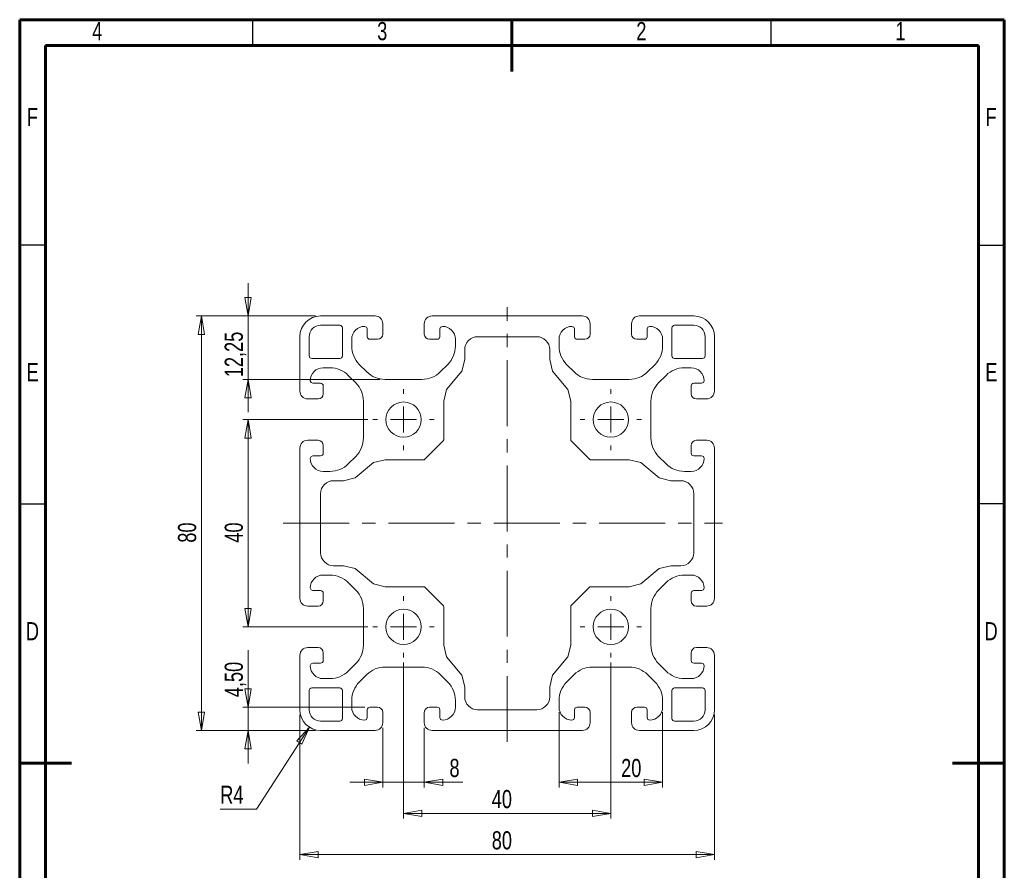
# Model space of a CAD drawing. Header units: millimetres. Extents: x 15 to 206, y 2 to 292.
# Tile 2 of 2: x 15 to 205, y 128 to 292. Entities that reach past the tile are written whole.
import ezdxf

# ---------------------------------------------------------------- set-up
doc = ezdxf.new("R2010")
doc.units = ezdxf.units.MM
doc.linetypes.add('CENTERX2', pattern=[20.32, 12.7, -2.54, 2.54, -2.54])
doc.styles.add('SLDTEXTSTYLE0', font='TXT', dxfattribs={"width": 0.75})
doc.dimstyles.new('SLDDIMSTYLE0', dxfattribs={"dimtxt": 3.5, "dimasz": 3.556, "dimexe": 0, "dimexo": 0.0625, "dimgap": 0.875, "dimtad": 1, "dimrnd": 1e-09, "dimzin": 12, "dimdsep": 46, "dimtxsty": 'SLDTEXTSTYLE0', "dimblk1": 'CLOSED', "dimblk2": 'CLOSED', "dimsah": 1, "dimcen": 0.09, "dimadec": 0, "dimazin": 3, "dimtfac": 1, "dimtmove": 0, "dimatfit": 0, "dimldrblk": 'CLOSED', "dimfxl": 1, "dimfrac": 2, "dimtolj": 1, "dimtzin": 12, "dimarcsym": 0})
doc.dimstyles.new('SLDDIMSTYLE1', dxfattribs={"dimtxt": 3.5, "dimasz": 3.556, "dimexe": 0, "dimexo": 0.0625, "dimgap": 0.875, "dimtad": 1, "dimrnd": 1e-09, "dimzin": 12, "dimdsep": 46, "dimtxsty": 'SLDTEXTSTYLE0', "dimblk1": 'CLOSED', "dimblk2": 'CLOSED', "dimsah": 1, "dimcen": 0.09, "dimadec": 0, "dimazin": 3, "dimtfac": 1, "dimtofl": 0, "dimtmove": 0, "dimatfit": 3, "dimldrblk": 'CLOSED', "dimfxl": 1, "dimfrac": 2, "dimtolj": 1, "dimtzin": 12, "dimarcsym": 0})
doc.dimstyles.new('SLDDIMSTYLE3', dxfattribs={"dimtxt": 3.5, "dimasz": 3.556, "dimexe": 0, "dimexo": 0.0625, "dimgap": 0.875, "dimtad": 0, "dimtih": 1, "dimtoh": 1, "dimrnd": 1e-09, "dimzin": 12, "dimdsep": 46, "dimtxsty": 'SLDTEXTSTYLE0', "dimblk1": 'CLOSED', "dimblk2": 'CLOSED', "dimsah": 1, "dimcen": 0, "dimadec": 0, "dimazin": 3, "dimtfac": 1, "dimtofl": 0, "dimtmove": 0, "dimatfit": 3, "dimldrblk": 'CLOSED', "dimfxl": 1, "dimfrac": 2, "dimtolj": 1, "dimtzin": 12, "dimarcsym": 0})

# ---------------------------------------------------------------- blocks, each defined once
blk = doc.blocks.new('_CLOSED')
at = {"color": 0, "linetype": 'ByBlock', "lineweight": -2}
for p, q in [((-1, 0.166667), (0, 0)), ((-1, 0.166667), (-1, -0.166667)), ((0, 0), (-1, -0.166667)), ((0, 0), (-1, 0))]:
    blk.add_line(p, q, dxfattribs=at)
blk = doc.blocks.new('_D')
at = {"color": 7, "linetype": 'Continuous', "lineweight": 0}
for p, q in [((85.07, 155.32), (85.07, 143.82)), ((93.07, 155.32), (93.07, 143.82)), ((85.07, 144.82), (78.72, 144.82)), ((85.07, 144.82), (93.07, 144.82)), ((93.07, 144.82), (100.51, 144.82))]:
    blk.add_line(p, q, dxfattribs=at)
at = {"color": 7, "linetype": 'Continuous', "lineweight": 0, "xscale": 3.556, "yscale": 3.556}
for p, rotation in [((85.07, 144.82, -500), 360), ((93.07, 144.82, -500), 180)]:
    blk.add_blockref('_CLOSED', p, dxfattribs=dict(at, rotation=rotation))
at = {"color": 7, "linetype": 'Continuous', "lineweight": 0, "insert": (97.93, 149.33), "char_height": 3.5, "attachment_point": 1, "style": 'SLDTEXTSTYLE0'}
blk.add_mtext('8', dxfattribs=at)
blk = doc.blocks.new('_D_1')
at = {"color": 7, "linetype": 'Continuous', "lineweight": 0}
for p, q in [((119.07, 158.32), (119.07, 143.82)), ((139.07, 158.32), (139.07, 143.82)), ((119.07, 144.82), (139.07, 144.82))]:
    blk.add_line(p, q, dxfattribs=at)
at = {"color": 7, "linetype": 'Continuous', "lineweight": 0, "xscale": 3.556, "yscale": 3.556, "rotation": 180}
blk.add_blockref('_CLOSED', (119.07, 144.82, -500), dxfattribs=at)
at = {"color": 7, "linetype": 'Continuous', "lineweight": 0, "xscale": 3.556, "yscale": 3.556}
blk.add_blockref('_CLOSED', (139.07, 144.82, -500), dxfattribs=at)
at = {"color": 7, "linetype": 'Continuous', "lineweight": 0, "insert": (131.06, 149.33), "char_height": 3.5, "attachment_point": 1, "style": 'SLDTEXTSTYLE0'}
blk.add_mtext('20', dxfattribs=at)
blk = doc.blocks.new('_D_2')
at = {"color": 7, "linetype": 'Continuous', "lineweight": 0}
for p, q in [((89.07, 167.92), (89.07, 137.82)), ((129.07, 167.92), (129.07, 137.82)), ((129.07, 138.82), (89.07, 138.82))]:
    blk.add_line(p, q, dxfattribs=at)
at = {"color": 7, "linetype": 'Continuous', "lineweight": 0, "xscale": 3.556, "yscale": 3.556, "rotation": 180}
blk.add_blockref('_CLOSED', (89.07, 138.82, -500), dxfattribs=at)
at = {"color": 7, "linetype": 'Continuous', "lineweight": 0, "xscale": 3.556, "yscale": 3.556}
blk.add_blockref('_CLOSED', (129.07, 138.82, -500), dxfattribs=at)
at = {"color": 7, "linetype": 'Continuous', "lineweight": 0, "insert": (106.09, 143.33), "char_height": 3.5, "attachment_point": 1, "style": 'SLDTEXTSTYLE0'}
blk.add_mtext('40', dxfattribs=at)
blk = doc.blocks.new('_D_3')
at = {"color": 7, "linetype": 'Continuous', "lineweight": 0}
for p, q in [((82.17, 214.82), (58.07, 214.82)), ((59.07, 214.82), (59.07, 174.82)), ((82.17, 174.82), (58.07, 174.82))]:
    blk.add_line(p, q, dxfattribs=at)
at = {"color": 7, "linetype": 'Continuous', "lineweight": 0, "xscale": 3.556, "yscale": 3.556}
for p, rotation in [((59.07, 214.82, -500), 90), ((59.07, 174.82, -500), 270)]:
    blk.add_blockref('_CLOSED', p, dxfattribs=dict(at, rotation=rotation))
at = {"color": 7, "linetype": 'Continuous', "lineweight": 0, "insert": (54.56, 191.06), "char_height": 3.5, "attachment_point": 1, "rotation": 90, "style": 'SLDTEXTSTYLE0'}
blk.add_mtext('40', dxfattribs=at)
blk = doc.blocks.new('_D_4')
at = {"color": 7, "linetype": 'Continuous', "lineweight": 0}
for p, q in [((59.07, 234.82), (59.07, 241.17)), ((72.07, 234.82), (58.07, 234.82)), ((59.07, 234.82), (59.07, 222.57)), ((84.51, 222.57), (58.07, 222.57)), ((59.07, 222.57), (59.07, 216.22))]:
    blk.add_line(p, q, dxfattribs=at)
at = {"color": 7, "linetype": 'Continuous', "lineweight": 0, "xscale": 3.556, "yscale": 3.556}
for p, rotation in [((59.07, 234.82, -500), 270), ((59.07, 222.57, -500), 90)]:
    blk.add_blockref('_CLOSED', p, dxfattribs=dict(at, rotation=rotation))
at = {"color": 7, "linetype": 'Continuous', "lineweight": 0, "insert": (54.56, 223), "char_height": 3.5, "attachment_point": 1, "rotation": 90, "style": 'SLDTEXTSTYLE0'}
blk.add_mtext('12,25', dxfattribs=at)
blk = doc.blocks.new('_D_5')
at = {"color": 7, "linetype": 'Continuous', "lineweight": 0}
for p, q in [((59.07, 159.32), (59.07, 170.29)), ((81.57, 159.32), (58.07, 159.32)), ((59.07, 154.82), (59.07, 159.32)), ((72.07, 154.82), (58.07, 154.82)), ((59.07, 154.82), (59.07, 148.47))]:
    blk.add_line(p, q, dxfattribs=at)
at = {"color": 7, "linetype": 'Continuous', "lineweight": 0, "xscale": 3.556, "yscale": 3.556}
for p, rotation in [((59.07, 159.32, -500), 270), ((59.07, 154.82, -500), 90)]:
    blk.add_blockref('_CLOSED', p, dxfattribs=dict(at, rotation=rotation))
at = {"color": 7, "linetype": 'Continuous', "lineweight": 0, "insert": (54.56, 161.24), "char_height": 3.5, "attachment_point": 1, "rotation": 90, "style": 'SLDTEXTSTYLE0'}
blk.add_mtext('4,50', dxfattribs=at)
blk = doc.blocks.new('_D_6')
at = {"color": 7, "linetype": 'Continuous', "lineweight": 0}
for p, q in [((72.07, 234.82), (49.06, 234.82)), ((50.06, 234.82), (50.06, 154.82)), ((72.07, 154.82), (49.06, 154.82))]:
    blk.add_line(p, q, dxfattribs=at)
at = {"color": 7, "linetype": 'Continuous', "lineweight": 0, "xscale": 3.556, "yscale": 3.556}
for p, rotation in [((50.06, 234.82, -500), 90), ((50.06, 154.82, -500), 270)]:
    blk.add_blockref('_CLOSED', p, dxfattribs=dict(at, rotation=rotation))
at = {"color": 7, "linetype": 'Continuous', "lineweight": 0, "insert": (45.55, 191.06), "char_height": 3.5, "attachment_point": 1, "rotation": 90, "style": 'SLDTEXTSTYLE0'}
blk.add_mtext('80', dxfattribs=at)
blk = doc.blocks.new('_D_7')
at = {"color": 7, "linetype": 'Continuous', "lineweight": 0}
for p, q in [((69.07, 157.82), (69.07, 129.86)), ((149.07, 157.82), (149.07, 129.86)), ((69.07, 130.86), (149.07, 130.86))]:
    blk.add_line(p, q, dxfattribs=at)
at = {"color": 7, "linetype": 'Continuous', "lineweight": 0, "xscale": 3.556, "yscale": 3.556}
for p, rotation in [((69.07, 130.86, -500), 180), ((149.07, 130.86, -500), 360)]:
    blk.add_blockref('_CLOSED', p, dxfattribs=dict(at, rotation=rotation))
at = {"color": 7, "linetype": 'Continuous', "lineweight": 0, "insert": (106.09, 135.37), "char_height": 3.5, "attachment_point": 1, "style": 'SLDTEXTSTYLE0'}
blk.add_mtext('80', dxfattribs=at)
blk = doc.blocks.new('_D_9')
at = {"color": 7, "linetype": 'Continuous', "lineweight": 0}
for p, q in [((70.9, 155.46), (60.71, 139.65)), ((60.71, 139.65), (53.7, 139.65))]:
    blk.add_line(p, q, dxfattribs=at)
at = {"color": 7, "linetype": 'Continuous', "lineweight": 0, "xscale": 3.556, "yscale": 3.556, "rotation": 57.1859969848}
blk.add_blockref('_CLOSED', (70.9, 155.46, -500), dxfattribs=at)
at = {"color": 7, "linetype": 'Continuous', "lineweight": 0, "insert": (53.7, 144.16), "char_height": 3.5, "attachment_point": 1, "style": 'SLDTEXTSTYLE0'}
blk.add_mtext('R4', dxfattribs=at)
blk = doc.blocks.new('SW_CENTERMARKSYMBOL_0')
at = {"color": 0, "linetype": 'Continuous', "lineweight": 0}
for p, q in [((0, 5), (0, 5.9)), ((0, 0), (0, 2.5)), ((-5, 0), (-5.9, 0)), ((0, 0), (-2.5, 0)), ((0, 0), (0, -2.5)), ((0, 0), (2.5, 0)), ((5, 0), (5.9, 0)), ((0, -5), (0, -5.9))]:
    blk.add_line(p, q, dxfattribs=at)
blk = doc.blocks.new('SW_CENTERMARKSYMBOL_1')
at = {"color": 0, "linetype": 'Continuous', "lineweight": 0}
for p, q in [((0, 5), (0, 5.9)), ((0, 0), (0, 2.5)), ((-5, 0), (-5.9, 0)), ((0, 0), (-2.5, 0)), ((0, 0), (0, -2.5)), ((0, 0), (2.5, 0)), ((5, 0), (5.9, 0)), ((0, -5), (0, -5.9))]:
    blk.add_line(p, q, dxfattribs=at)
blk = doc.blocks.new('SW_CENTERMARKSYMBOL_2')
at = {"color": 0, "linetype": 'Continuous', "lineweight": 0}
for p, q in [((0, 5), (0, 5.9)), ((0, 0), (0, 2.5)), ((-5, 0), (-5.9, 0)), ((0, 0), (-2.5, 0)), ((0, 0), (0, -2.5)), ((0, 0), (2.5, 0)), ((5, 0), (5.9, 0)), ((0, -5), (0, -5.9))]:
    blk.add_line(p, q, dxfattribs=at)
blk = doc.blocks.new('SW_CENTERMARKSYMBOL_3')
at = {"color": 0, "linetype": 'Continuous', "lineweight": 0}
for p, q in [((0, 5), (0, 5.9)), ((0, 0), (0, 2.5)), ((-5, 0), (-5.9, 0)), ((0, 0), (-2.5, 0)), ((0, 0), (0, -2.5)), ((0, 0), (2.5, 0)), ((5, 0), (5.9, 0)), ((0, -5), (0, -5.9))]:
    blk.add_line(p, q, dxfattribs=at)

msp = doc.modelspace()

# ---------------------------------------------------------------- linework, layer by layer
at = {"color": 7, "linetype": 'Continuous', "lineweight": 60}
for p, q in [((205, 292), (15, 292)), ((15, 292), (15, 5)), ((110, 282), (110, 292)), ((205, 5), (205, 292)), ((20, 287), (200, 287)), ((20, 10), (20, 287)), ((200, 287), (200, 10)), ((15, 148.5), (25, 148.5)), ((195, 148.5), (205, 148.5))]:
    msp.add_line(p, q, dxfattribs=at)
at = {"color": 7, "linetype": 'Continuous', "lineweight": 30}
for p, q in [((60, 287), (60, 292)), ((160, 287), (160, 292)), ((20, 248.5), (15, 248.5)), ((200, 248.5), (205, 248.5)), ((20, 198.5), (15, 198.5)), ((200, 198.651), (205, 198.651))]:
    msp.add_line(p, q, dxfattribs=at)
at = {"color": 7, "linetype": 'CENTERX2', "lineweight": 0}
for p, q in [((109.072, 152.611), (109.072, 236.508)), ((65.872, 194.817), (150.641, 194.817))]:
    msp.add_line(p, q, dxfattribs=at)
at = {"color": 7, "linetype": 'Continuous', "lineweight": 15}
for p, q in [((83.572, 234.817), (73.072, 234.817)), ((123.572, 234.817), (94.572, 234.817)), ((145.072, 234.817), (134.572, 234.817)), ((76.772, 233.017), (73.072, 233.017)), ((77.272, 227.117), (77.272, 232.517)), ((81.572, 232.817), (81.925, 232.671)), ((81.925, 232.671), (82.072, 232.317)), ((82.072, 232.317), (82.072, 230.817)), ((85.072, 231.317), (85.072, 233.317)), ((93.072, 233.317), (93.072, 231.317)), ((96.072, 232.317), (96.218, 232.671)), ((96.072, 230.817), (96.072, 232.317)), ((96.218, 232.671), (96.572, 232.817)), ((121.572, 232.817), (121.925, 232.671)), ((121.925, 232.671), (122.072, 232.317)), ((122.072, 232.317), (122.072, 230.817)), ((125.072, 231.317), (125.072, 233.317)), ((133.072, 233.317), (133.072, 231.317)), ((136.072, 232.317), (136.218, 232.671)), ((136.072, 230.817), (136.072, 232.317)), ((136.218, 232.671), (136.572, 232.817)), ((140.872, 232.517), (140.872, 227.117)), ((145.072, 233.017), (141.372, 233.017)), ((69.072, 230.817), (69.072, 220.317)), ((70.872, 230.817), (70.872, 227.117)), ((79.072, 229.01), (79.072, 230.317)), ((82.572, 230.317), (84.072, 230.317)), ((94.072, 230.317), (95.572, 230.317)), ((99.072, 230.317), (99.072, 229.01)), ((114.772, 230.817), (103.372, 230.817)), ((119.072, 229.01), (119.072, 230.317)), ((122.572, 230.317), (124.072, 230.317)), ((134.072, 230.317), (135.572, 230.317)), ((139.072, 230.317), (139.072, 229.01)), ((147.272, 227.117), (147.272, 230.817)), ((149.072, 220.317), (149.072, 230.817)), ((100.872, 228.317), (100.872, 226.412)), ((117.272, 226.412), (117.272, 228.317)), ((71.372, 226.617), (76.772, 226.617)), ((100.872, 226.412), (100.337, 224.162)), ((117.807, 224.162), (117.272, 226.412)), ((141.372, 226.617), (146.772, 226.617)), ((73.572, 224.817), (74.879, 224.817)), ((81.979, 224.032), (80.536, 225.474)), ((97.607, 225.474), (96.165, 224.032)), ((121.979, 224.032), (120.536, 225.474)), ((137.607, 225.474), (136.165, 224.032)), ((143.264, 224.817), (144.572, 224.817)), ((71.218, 221.964), (71.072, 222.317)), ((78.415, 223.353), (79.857, 221.91)), ((92.629, 222.567), (85.514, 222.567)), ((100.337, 224.162), (97.357, 220.625)), ((120.787, 220.625), (117.807, 224.162)), ((132.629, 222.567), (125.514, 222.567)), ((138.286, 221.91), (139.729, 223.353)), ((147.072, 222.317), (146.925, 221.964)), ((71.572, 221.817), (71.218, 221.964)), ((73.072, 221.817), (71.572, 221.817)), ((73.572, 219.817), (73.572, 221.317)), ((97.357, 220.625), (96.822, 218.375)), ((121.322, 218.375), (120.787, 220.625)), ((144.572, 221.317), (144.572, 219.817)), ((146.572, 221.817), (145.072, 221.817)), ((146.925, 221.964), (146.572, 221.817)), ((70.572, 218.817), (72.572, 218.817)), ((145.572, 218.817), (147.572, 218.817)), ((81.322, 218.375), (81.322, 211.26)), ((96.822, 218.375), (96.822, 210.934)), ((121.322, 210.934), (121.322, 218.375)), ((136.822, 211.26), (136.822, 218.375)), ((69.072, 209.317), (69.072, 180.317)), ((72.572, 210.817), (70.572, 210.817)), ((73.572, 208.317), (73.572, 209.817)), ((96.763, 210.793), (93.096, 207.126)), ((125.047, 207.126), (121.38, 210.793)), ((144.572, 209.817), (144.572, 208.317)), ((147.572, 210.817), (145.572, 210.817)), ((149.072, 180.317), (149.072, 209.317)), ((71.072, 207.317), (71.218, 207.671)), ((71.218, 207.671), (71.572, 207.817)), ((71.572, 207.817), (73.072, 207.817)), ((79.857, 207.724), (78.415, 206.282)), ((139.729, 206.282), (138.286, 207.724)), ((145.072, 207.817), (146.572, 207.817)), ((146.572, 207.817), (146.925, 207.671)), ((146.925, 207.671), (147.072, 207.317)), ((83.264, 206.532), (79.727, 203.552)), ((85.514, 207.067), (83.264, 206.532)), ((92.955, 207.067), (85.514, 207.067)), ((132.629, 207.067), (125.189, 207.067)), ((134.879, 206.532), (132.629, 207.067)), ((138.417, 203.552), (134.879, 206.532)), ((74.879, 204.817), (73.572, 204.817)), ((79.727, 203.552), (77.477, 203.017)), ((140.667, 203.017), (138.417, 203.552)), ((144.572, 204.817), (143.264, 204.817)), ((77.477, 203.017), (75.572, 203.017)), ((142.572, 203.017), (140.667, 203.017)), ((73.072, 200.517), (73.072, 189.117)), ((145.072, 189.117), (145.072, 200.517)), ((75.572, 186.617), (77.477, 186.617)), ((77.477, 186.617), (79.727, 186.082)), ((138.417, 186.082), (140.667, 186.617)), ((140.667, 186.617), (142.572, 186.617)), ((73.572, 184.817), (74.879, 184.817)), ((79.727, 186.082), (83.264, 183.102)), ((134.879, 183.102), (138.417, 186.082)), ((143.264, 184.817), (144.572, 184.817)), ((78.415, 183.353), (79.857, 181.91)), ((83.264, 183.102), (85.514, 182.567)), ((85.514, 182.567), (92.955, 182.567)), ((93.096, 182.509), (96.763, 178.842)), ((121.38, 178.842), (125.047, 182.509)), ((125.189, 182.567), (132.629, 182.567)), ((132.629, 182.567), (134.879, 183.102)), ((138.286, 181.91), (139.729, 183.353)), ((71.218, 181.964), (71.072, 182.317)), ((71.572, 181.817), (71.218, 181.964)), ((73.072, 181.817), (71.572, 181.817)), ((73.572, 179.817), (73.572, 181.317)), ((144.572, 181.317), (144.572, 179.817)), ((146.572, 181.817), (145.072, 181.817)), ((146.925, 181.964), (146.572, 181.817)), ((147.072, 182.317), (146.925, 181.964)), ((70.572, 178.817), (72.572, 178.817)), ((96.822, 178.7), (96.822, 171.26)), ((121.322, 171.26), (121.322, 178.7)), ((145.572, 178.817), (147.572, 178.817)), ((81.322, 178.375), (81.322, 171.26)), ((136.822, 171.26), (136.822, 178.375)), ((96.822, 171.26), (97.357, 169.01)), ((120.787, 169.01), (121.322, 171.26)), ((69.072, 169.317), (69.072, 158.817)), ((72.572, 170.817), (70.572, 170.817)), ((73.572, 168.317), (73.572, 169.817)), ((144.572, 169.817), (144.572, 168.317)), ((147.572, 170.817), (145.572, 170.817)), ((149.072, 158.817), (149.072, 169.317)), ((71.072, 167.317), (71.218, 167.671)), ((71.218, 167.671), (71.572, 167.817)), ((71.572, 167.817), (73.072, 167.817)), ((79.857, 167.724), (78.415, 166.282)), ((97.357, 169.01), (100.337, 165.472)), ((117.807, 165.472), (120.787, 169.01)), ((139.729, 166.282), (138.286, 167.724)), ((145.072, 167.817), (146.572, 167.817)), ((146.572, 167.817), (146.925, 167.671)), ((146.925, 167.671), (147.072, 167.317)), ((80.536, 164.16), (81.979, 165.603)), ((85.514, 167.067), (92.629, 167.067)), ((96.165, 165.603), (97.607, 164.16)), ((100.337, 165.472), (100.872, 163.222)), ((117.272, 163.222), (117.807, 165.472)), ((120.536, 164.16), (121.979, 165.603)), ((125.514, 167.067), (132.629, 167.067)), ((136.165, 165.603), (137.607, 164.16)), ((74.879, 164.817), (73.572, 164.817)), ((144.572, 164.817), (143.264, 164.817)), ((70.872, 162.517), (70.872, 158.817)), ((76.772, 163.017), (71.372, 163.017)), ((77.272, 157.117), (77.272, 162.517)), ((100.872, 163.222), (100.872, 161.317)), ((117.272, 161.317), (117.272, 163.222)), ((140.872, 162.517), (140.872, 157.117)), ((146.772, 163.017), (141.372, 163.017)), ((147.272, 158.817), (147.272, 162.517)), ((79.072, 159.317), (79.072, 160.625)), ((99.072, 160.625), (99.072, 159.317)), ((119.072, 159.317), (119.072, 160.625)), ((139.072, 160.625), (139.072, 159.317)), ((82.072, 158.817), (82.072, 157.317)), ((84.072, 159.317), (82.572, 159.317)), ((85.072, 156.317), (85.072, 158.317)), ((93.072, 158.317), (93.072, 156.317)), ((95.572, 159.317), (94.072, 159.317)), ((96.072, 157.317), (96.072, 158.817)), ((103.372, 158.817), (114.772, 158.817)), ((122.072, 158.817), (122.072, 157.317)), ((124.072, 159.317), (122.572, 159.317)), ((125.072, 156.317), (125.072, 158.317)), ((133.072, 158.317), (133.072, 156.317)), ((135.572, 159.317), (134.072, 159.317)), ((136.072, 157.317), (136.072, 158.817)), ((73.072, 156.617), (76.772, 156.617)), ((81.925, 156.964), (81.572, 156.817)), ((82.072, 157.317), (81.925, 156.964)), ((96.218, 156.964), (96.072, 157.317)), ((96.572, 156.817), (96.218, 156.964)), ((121.925, 156.964), (121.572, 156.817)), ((122.072, 157.317), (121.925, 156.964)), ((136.218, 156.964), (136.072, 157.317)), ((136.572, 156.817), (136.218, 156.964)), ((141.372, 156.617), (145.072, 156.617)), ((73.072, 154.817), (83.572, 154.817)), ((94.572, 154.817), (123.572, 154.817)), ((134.572, 154.817), (145.072, 154.817))]:
    msp.add_line(p, q, dxfattribs=at)
for centre in [(89.072, 214.817), (129.072, 214.817), (89.072, 174.817), (129.072, 174.817)]:
    msp.add_circle(centre, 3.4, dxfattribs=at)
for centre, radius, start, end in [((73.072, 230.817), 4, 90, 180), ((83.572, 233.317), 1.5, 360, 90), ((94.572, 233.317), 1.5, 90, 180), ((123.572, 233.317), 1.5, 0, 90), ((134.572, 233.317), 1.5, 90, 180), ((145.072, 230.817), 4, 0, 90), ((73.072, 230.817), 2.2, 90, 180), ((76.772, 232.517), 0.5, 360, 90), ((81.572, 230.317), 2.5, 90, 180), ((96.572, 230.317), 2.5, 0, 90), ((121.572, 230.317), 2.5, 90, 180), ((136.572, 230.317), 2.5, 0, 90), ((141.372, 232.517), 0.5, 90, 180), ((145.072, 230.817), 2.2, 0, 90), ((82.572, 230.817), 0.5, 180, 270), ((84.072, 231.317), 1, 270, 360), ((94.072, 231.317), 1, 180, 270), ((95.572, 230.817), 0.5, 270, 0), ((103.372, 228.317), 2.5, 90, 180), ((114.772, 228.317), 2.5, 360, 90), ((122.572, 230.817), 0.5, 180, 270), ((124.072, 231.317), 1, 270, 360), ((134.072, 231.317), 1, 180, 270), ((135.572, 230.817), 0.5, 270, 0), ((84.072, 229.01), 5, 180, 225), ((94.072, 229.01), 5, 315, 360), ((124.072, 229.01), 5, 180, 225), ((134.072, 229.01), 5, 315, 0), ((71.372, 227.117), 0.5, 180, 270), ((76.772, 227.117), 0.5, 270, 0), ((141.372, 227.117), 0.5, 180, 270), ((146.772, 227.117), 0.5, 270, 360), ((73.572, 222.317), 2.5, 90, 180), ((74.879, 219.817), 5, 45, 90), ((143.264, 219.817), 5, 90, 135), ((144.572, 222.317), 2.5, 0, 90), ((85.514, 227.567), 5, 225, 270), ((92.629, 227.567), 5, 270, 315), ((125.514, 227.567), 5, 225, 270), ((132.629, 227.567), 5, 270.00001, 315.00001), ((73.072, 221.317), 0.5, 0, 90), ((76.322, 218.375), 5, 0.00001, 45.00001), ((141.822, 218.375), 5, 135, 180), ((145.072, 221.317), 0.5, 90, 180), ((70.572, 220.317), 1.5, 180, 270), ((72.572, 219.817), 1, 270, 0), ((145.572, 219.817), 1, 180, 270), ((147.572, 220.317), 1.5, 270, 360), ((76.322, 211.26), 5, 315, 360), ((96.622, 210.934), 0.2, 315, 0), ((121.522, 210.934), 0.2, 180, 225), ((141.822, 211.26), 5, 180, 225), ((70.572, 209.317), 1.5, 90, 180), ((72.572, 209.817), 1, 0, 90), ((145.572, 209.817), 1, 90, 180), ((147.572, 209.317), 1.5, 0, 90), ((73.572, 207.317), 2.5, 180, 270), ((73.072, 208.317), 0.5, 270, 0), ((92.955, 207.267), 0.2, 270, 315), ((125.189, 207.267), 0.2, 225, 270), ((145.072, 208.317), 0.5, 180, 270), ((144.572, 207.317), 2.5, 270, 360), ((74.879, 209.817), 5, 270, 315), ((143.264, 209.817), 5, 225, 270), ((75.572, 200.517), 2.5, 90, 180), ((142.572, 200.517), 2.5, 0, 90), ((75.572, 189.117), 2.5, 180, 270), ((142.572, 189.117), 2.5, 270, 0), ((73.572, 182.317), 2.5, 90, 180), ((74.879, 179.817), 5, 45, 90), ((143.264, 179.817), 5, 90, 135), ((144.572, 182.317), 2.5, 0, 90), ((92.955, 182.367), 0.2, 45, 90), ((125.189, 182.367), 0.2, 90, 135), ((73.072, 181.317), 0.5, 360, 90), ((76.322, 178.375), 5, 360, 45), ((141.822, 178.375), 5, 135, 180), ((145.072, 181.317), 0.5, 90, 180), ((70.572, 180.317), 1.5, 180, 270), ((72.572, 179.817), 1, 270, 0), ((96.622, 178.7), 0.2, 0, 45), ((121.522, 178.7), 0.2, 135, 180), ((145.572, 179.817), 1, 180, 270), ((147.572, 180.317), 1.5, 270, 0), ((76.322, 171.26), 5, 315, 360), ((141.822, 171.26), 5, 180.00001, 225.00001), ((70.572, 169.317), 1.5, 90, 180), ((72.572, 169.817), 1, 0, 90), ((145.572, 169.817), 1, 90, 180), ((147.572, 169.317), 1.5, 0, 90), ((73.572, 167.317), 2.5, 180, 270), ((73.072, 168.317), 0.5, 270, 0), ((145.072, 168.317), 0.5, 180, 270), ((144.572, 167.317), 2.5, 270, 360), ((74.879, 169.817), 5, 270, 315), ((85.514, 162.067), 5, 90.00001, 135.00001), ((92.629, 162.067), 5, 45, 90), ((125.514, 162.067), 5, 90, 135), ((132.629, 162.067), 5, 45, 90), ((143.264, 169.817), 5, 225, 270), ((84.072, 160.625), 5, 135, 180), ((94.072, 160.625), 5, 0, 45), ((124.072, 160.625), 5, 135, 180), ((134.072, 160.625), 5, 0, 45), ((71.372, 162.517), 0.5, 90, 180), ((76.772, 162.517), 0.5, 360, 90), ((141.372, 162.517), 0.5, 90, 180), ((146.772, 162.517), 0.5, 0, 90), ((103.372, 161.317), 2.5, 180, 270), ((114.772, 161.317), 2.5, 270, 0), ((73.072, 158.817), 4, 180, 270), ((73.072, 158.817), 2.2, 180, 270), ((81.572, 159.317), 2.5, 180, 270), ((82.572, 158.817), 0.5, 90, 180), ((84.072, 158.317), 1, 0, 90), ((94.072, 158.317), 1, 90, 180), ((95.572, 158.817), 0.5, 360, 90), ((96.572, 159.317), 2.5, 270, 0), ((121.572, 159.317), 2.5, 180, 270), ((122.572, 158.817), 0.5, 90, 180), ((124.072, 158.317), 1, 0, 90), ((134.072, 158.317), 1, 90, 180), ((135.572, 158.817), 0.5, 360, 90), ((136.572, 159.317), 2.5, 270, 0), ((145.072, 158.817), 2.2, 270, 0), ((145.072, 158.817), 4, 270, 0), ((76.772, 157.117), 0.5, 270, 0), ((83.572, 156.317), 1.5, 270, 0), ((94.572, 156.317), 1.5, 180, 270), ((123.572, 156.317), 1.5, 270, 0), ((134.572, 156.317), 1.5, 180, 270), ((141.372, 157.117), 0.5, 180, 270)]:
    msp.add_arc(centre, radius, start, end, dxfattribs=at)

# ---------------------------------------------------------------- block references
at = {"color": 7, "linetype": 'Continuous', "lineweight": 0}
for name, p in [('SW_CENTERMARKSYMBOL_0', (89.072, 214.817)), ('SW_CENTERMARKSYMBOL_1', (129.072, 214.817)), ('SW_CENTERMARKSYMBOL_3', (89.072, 174.817)), ('SW_CENTERMARKSYMBOL_2', (129.072, 174.817))]:
    msp.add_blockref(name, p, dxfattribs=at)

# ---------------------------------------------------------------- texts
at = {"color": 7, "linetype": 'Continuous', "lineweight": 0, "char_height": 3.5, "attachment_point": 2, "style": 'SLDTEXTSTYLE0'}
for s, insert in [('4', (29.965, 291.541)), ('3', (84.965, 291.541)), ('2', (134.965, 291.541)), ('1', (184.965, 291.541)), ('F', (17.464, 274.982)), ('F', (202.464, 274.982)), ('E', (17.506, 225.732)), ('E', (202.506, 225.732)), ('D', (17.46, 175.732)), ('D', (202.46, 175.732))]:
    msp.add_mtext(s, dxfattribs=dict(at, insert=insert))

# ---------------------------------------------------------------- dimensions: what is measured, and where the dimension line sits
at = {"color": 7, "linetype": 'Continuous', "lineweight": 0}
for base, p1, p2, dimstyle, picture, middle in [((59.072, 222.567), (73.072, 234.817), (85.514, 222.567), 'SLDDIMSTYLE0', '_D_4', (59.072, 228.822)), ((50.064, 154.817), (73.072, 234.817), (73.072, 154.817), 'SLDDIMSTYLE1', '_D_6', (50.064, 193.649)), ((59.072, 174.817), (83.172, 214.817), (83.172, 174.817), 'SLDDIMSTYLE1', '_D_3', (59.072, 193.649)), ((59.072, 159.317), (73.072, 154.817), (82.572, 159.317), 'SLDDIMSTYLE0', '_D_5', (59.072, 165.767))]:
    dim = msp.add_linear_dim(base=base, p1=p1, p2=p2, angle=90, dimstyle=dimstyle, dxfattribs=at)
    dim.commit()
    dim.dimension.update_dxf_attribs({"geometry": picture, "text_midpoint": middle, "dimtype": 160})
for base, p1, p2, dimstyle, picture, middle in [((89.072, 138.817), (129.072, 168.917), (89.072, 168.917), 'SLDDIMSTYLE1', '_D_2', (108.673, 138.817)), ((149.072, 130.863), (69.072, 158.817), (149.072, 158.817), 'SLDDIMSTYLE1', '_D_7', (108.673, 130.863)), ((139.072, 144.817), (119.072, 159.317), (139.072, 159.317), 'SLDDIMSTYLE1', '_D_1', (133.642, 144.817)), ((93.072, 144.817), (85.072, 156.317), (93.072, 156.317), 'SLDDIMSTYLE0', '_D', (99.221, 144.817))]:
    dim = msp.add_linear_dim(base=base, p1=p1, p2=p2, dimstyle=dimstyle, dxfattribs=at)
    dim.commit()
    dim.dimension.update_dxf_attribs({"geometry": picture, "text_midpoint": middle, "dimtype": 160})
dim = msp.add_radius_dim(center=(73.072, 158.817), mpoint=(70.904, 155.456), dimstyle='SLDDIMSTYLE3', dxfattribs=at)
dim.commit()
dim.dimension.update_dxf_attribs({"geometry": '_D_9', "text_midpoint": (56.413, 142.425), "dimtype": 164})

doc.saveas('drawing.dxf')
